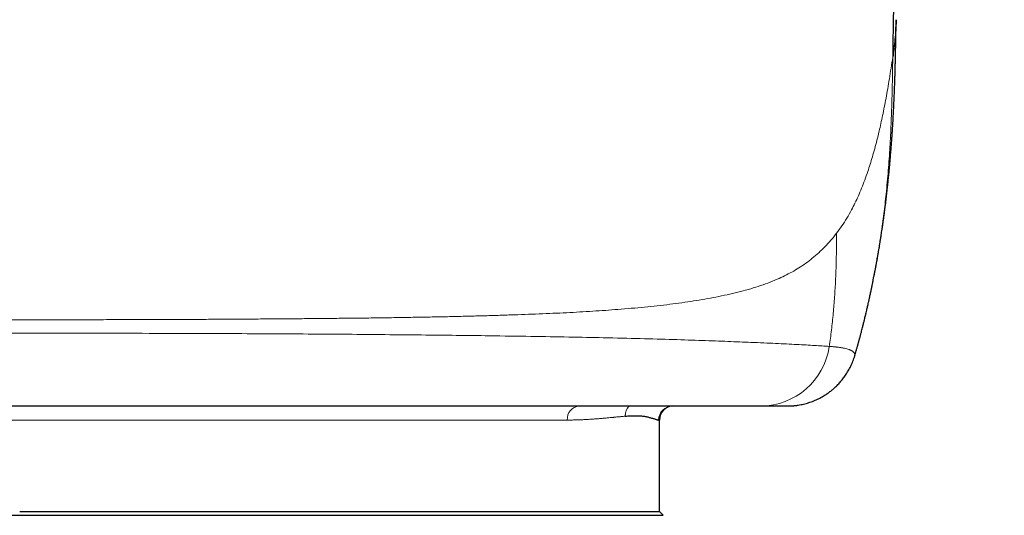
# Model space of a CAD drawing. Header units: millimetres. Extents: x 8 to 578, y 12 to 587.
# Tile 100 of 156: x 314 to 328, y 379 to 386. Entities that reach past the tile are written whole.
import ezdxf

# ---------------------------------------------------------------- set-up
doc = ezdxf.new("R2010")
doc.units = ezdxf.units.MM

msp = doc.modelspace()

# ---------------------------------------------------------------- linework, layer by layer
at = {"color": 7, "linetype": 'Continuous', "lineweight": 30}
for p, q in [((326.142, 382.148), (326.152, 382.197)), ((325.878, 381.067), (325.878, 381.065)), ((323.1, 378.854), (323.1, 380.154)), ((314, 378.854), (323.1, 378.854)), ((323.154, 378.8), (323.1, 378.854))]:
    msp.add_line(p, q, dxfattribs=at)
at = {"color": 252, "linetype": 'Continuous', "lineweight": 0}
for p, q in [((321.79, 380.154), (306.21, 380.154)), ((323.1, 380.154), (323.09, 380.154))]:
    msp.add_line(p, q, dxfattribs=at)
for centre, radius, start, end in [((324.537, 381.344), 0.99, 270.341, 351.7255), ((321.977, 380.167), 0.188, 94.9053, 183.9651), ((322.816, 380.213), 0.202, 135.3025, 180.9989), ((323.289, 380.154), 0.2, 90.0321, 180.034)]:
    msp.add_arc(centre, radius, start, end, dxfattribs=at)
at = {"color": 7, "linetype": 'Continuous', "lineweight": 30}
msp.add_arc((323.3, 380.154), 0.2, 90, 180, dxfattribs=at)
for points, knots in [([(328.007, 495.019), (328.001, 494.665), (327.99, 493.955), (327.974, 492.885), (327.957, 491.807), (327.94, 490.719), (327.923, 489.622), (327.906, 488.516), (327.889, 487.402), (327.871, 486.262), (327.853, 485.096), (327.835, 483.903), (327.816, 482.702), (327.798, 481.493), (327.779, 480.276), (327.759, 478.97), (327.738, 477.573), (327.715, 476.085), (327.692, 474.587), (327.67, 473.08), (327.647, 471.574), (327.624, 470.069), (327.601, 468.566), (327.579, 467.056), (327.556, 465.53), (327.533, 463.988), (327.51, 462.432), (327.486, 460.87), (327.463, 459.304), (327.44, 457.743), (327.417, 456.187), (327.394, 454.638), (327.372, 453.086), (327.349, 451.521), (327.326, 449.944), (327.302, 448.355), (327.279, 446.766), (327.256, 445.176), (327.233, 443.586), (327.21, 441.998), (327.188, 440.46), (327.167, 438.972), (327.146, 437.536), (327.125, 436.102), (327.105, 434.671), (327.084, 433.244), (327.064, 431.82), (327.043, 430.353), (327.022, 428.843), (327, 427.29), (326.978, 425.743), (326.956, 424.2), (326.934, 422.661), (326.913, 421.127), (326.891, 419.597), (326.87, 418.071), (326.848, 416.548), (326.827, 415.039), (326.806, 413.541), (326.786, 412.056), (326.765, 410.574), (326.744, 409.085), (326.724, 407.591), (326.703, 406.089), (326.682, 404.591), (326.662, 403.094), (326.641, 401.608), (326.621, 400.133), (326.601, 398.668), (326.581, 397.204), (326.561, 395.732), (326.541, 394.251), (326.52, 392.761), (326.5, 391.271), (326.48, 389.782), (326.46, 388.294), (326.44, 386.805), (326.426, 385.813), (326.419, 385.316)], [0, 0, 0, 0, 0.01018, 0.020437, 0.030767, 0.041169, 0.05164, 0.062178, 0.072781, 0.083447, 0.094686, 0.10599, 0.117355, 0.128779, 0.14026, 0.151795, 0.165704, 0.179682, 0.193725, 0.207829, 0.221989, 0.235946, 0.24995, 0.263995, 0.278079, 0.292453, 0.306857, 0.321286, 0.335738, 0.350206, 0.364428, 0.378657, 0.392891, 0.407124, 0.421642, 0.436152, 0.450647, 0.465125, 0.47958, 0.494008, 0.508406, 0.521435, 0.534433, 0.547394, 0.560317, 0.573196, 0.586029, 0.598813, 0.612818, 0.626765, 0.640655, 0.654489, 0.668271, 0.682001, 0.695682, 0.709316, 0.722906, 0.736453, 0.749718, 0.762947, 0.77614, 0.789301, 0.802669, 0.816007, 0.829316, 0.8426, 0.85586, 0.868862, 0.881845, 0.894811, 0.907761, 0.920962, 0.934152, 0.947332, 0.960505, 0.973672, 0.986837, 1, 1, 1, 1]), ([(326.153, 382.202), (326.154, 382.206), (326.156, 382.215), (326.158, 382.227), (326.16, 382.237), (326.161, 382.243), (326.162, 382.249), (326.164, 382.255), (326.165, 382.263), (326.167, 382.274), (326.17, 382.286), (326.172, 382.299), (326.175, 382.316), (326.179, 382.335), (326.183, 382.356), (326.187, 382.376), (326.19, 382.395), (326.194, 382.416), (326.198, 382.439), (326.202, 382.462), (326.206, 382.483), (326.209, 382.503), (326.214, 382.532), (326.221, 382.57), (326.229, 382.616), (326.236, 382.66), (326.243, 382.706), (326.251, 382.755), (326.258, 382.802), (326.265, 382.847), (326.272, 382.891), (326.279, 382.938), (326.286, 382.987), (326.293, 383.04), (326.301, 383.096), (326.307, 383.148), (326.313, 383.191), (326.317, 383.225), (326.321, 383.256), (326.325, 383.29), (326.33, 383.327), (326.334, 383.368), (326.339, 383.41), (326.344, 383.451), (326.348, 383.489), (326.352, 383.523), (326.355, 383.555), (326.359, 383.592), (326.363, 383.637), (326.368, 383.687), (326.373, 383.738), (326.378, 383.79), (326.382, 383.84), (326.386, 383.886), (326.39, 383.928), (326.393, 383.966), (326.396, 384.004), (326.399, 384.042), (326.402, 384.081), (326.405, 384.124), (326.409, 384.178), (326.413, 384.239), (326.417, 384.301), (326.421, 384.355), (326.423, 384.394), (326.424, 384.421), (326.425, 384.439), (326.427, 384.459), (326.428, 384.484), (326.43, 384.514), (326.431, 384.549), (326.433, 384.584), (326.435, 384.624), (326.437, 384.668), (326.439, 384.715), (326.441, 384.756), (326.442, 384.788), (326.443, 384.809), (326.444, 384.825), (326.445, 384.843), (326.445, 384.867), (326.447, 384.899), (326.448, 384.935), (326.449, 384.971), (326.45, 385.003), (326.451, 385.026), (326.451, 385.041), (326.452, 385.05), (326.452, 385.058), (326.452, 385.071), (326.453, 385.09), (326.453, 385.115), (326.454, 385.145), (326.455, 385.179), (326.456, 385.214), (326.457, 385.25), (326.458, 385.286), (326.458, 385.318), (326.459, 385.343), (326.46, 385.367), (326.46, 385.396), (326.461, 385.433), (326.462, 385.479), (326.463, 385.535), (326.464, 385.6), (326.465, 385.674), (326.466, 385.757), (326.467, 385.815), (326.467, 385.845)], [0, 0, 0, 0, 0.006626, 0.013281, 0.015721, 0.017629, 0.019118, 0.020416, 0.022945, 0.025544, 0.02926, 0.033615, 0.038477, 0.044864, 0.051365, 0.057816, 0.062953, 0.068626, 0.075989, 0.083327, 0.089177, 0.094296, 0.100709, 0.114393, 0.127548, 0.13971, 0.152448, 0.166719, 0.180377, 0.192387, 0.204678, 0.217529, 0.231103, 0.245592, 0.261639, 0.277741, 0.288041, 0.297061, 0.305582, 0.314198, 0.324499, 0.33631, 0.347586, 0.358835, 0.36977, 0.378929, 0.386226, 0.396488, 0.409115, 0.422816, 0.436768, 0.450918, 0.464593, 0.47758, 0.488192, 0.49853, 0.508611, 0.518767, 0.529135, 0.540277, 0.553559, 0.572657, 0.589448, 0.603906, 0.615936, 0.62103, 0.625511, 0.630284, 0.636901, 0.645385, 0.655057, 0.664448, 0.673507, 0.687073, 0.69982, 0.711158, 0.720516, 0.724748, 0.728409, 0.732939, 0.739457, 0.747961, 0.758068, 0.768576, 0.776916, 0.783094, 0.78712, 0.789051, 0.790901, 0.794302, 0.799291, 0.805873, 0.814024, 0.823524, 0.832413, 0.842202, 0.852359, 0.860844, 0.867463, 0.872309, 0.880325, 0.890186, 0.901974, 0.916883, 0.934142, 0.953747, 0.975698, 1, 1, 1, 1]), ([(326.467, 385.845), (326.467, 385.841), (326.467, 385.791), (326.462, 385.699), (326.452, 385.569), (326.437, 385.442), (326.425, 385.358), (326.419, 385.316)], [0, 0, 0, 0, 0.023085, 0.270342, 0.515813, 0.759179, 1, 1, 1, 1]), ([(325.878, 381.065), (325.879, 381.071), (325.883, 381.083), (325.889, 381.101), (325.894, 381.121), (325.9, 381.141), (325.906, 381.161), (325.912, 381.182), (325.917, 381.2), (325.921, 381.214), (325.925, 381.228), (325.929, 381.242), (325.934, 381.26), (325.939, 381.278), (325.944, 381.296), (325.948, 381.311), (325.952, 381.325), (325.956, 381.338), (325.959, 381.352), (325.963, 381.367), (325.968, 381.385), (325.977, 381.419), (325.989, 381.465), (326.002, 381.519), (326.015, 381.572), (326.028, 381.624), (326.04, 381.675), (326.051, 381.723), (326.063, 381.772), (326.073, 381.817), (326.08, 381.85), (326.085, 381.872), (326.09, 381.894), (326.095, 381.92), (326.101, 381.948), (326.108, 381.977), (326.113, 382.002), (326.117, 382.022), (326.12, 382.036), (326.123, 382.049), (326.125, 382.062), (326.128, 382.076), (326.132, 382.096), (326.137, 382.12), (326.141, 382.138), (326.143, 382.148), (326.143, 382.148)], [0, 0, 0, 0, 0.015571, 0.034604, 0.053166, 0.070095, 0.090565, 0.111062, 0.127975, 0.141272, 0.152022, 0.165632, 0.18213, 0.200579, 0.216545, 0.232453, 0.243973, 0.255673, 0.268442, 0.282291, 0.297816, 0.316538, 0.376646, 0.426022, 0.465438, 0.52096, 0.569248, 0.604995, 0.652016, 0.704681, 0.725862, 0.743053, 0.762623, 0.786108, 0.81245, 0.839143, 0.86545, 0.879835, 0.892585, 0.903686, 0.913879, 0.928012, 0.946616, 0.969957, 0.998099, 1, 1, 1, 1]), ([(324.917, 380.354), (324.922, 380.354), (324.933, 380.354), (324.95, 380.354), (324.966, 380.355), (324.982, 380.356), (324.997, 380.357), (325.009, 380.358), (325.017, 380.359), (325.027, 380.36), (325.039, 380.361), (325.056, 380.363), (325.081, 380.367), (325.126, 380.375), (325.189, 380.39), (325.261, 380.413), (325.332, 380.441), (325.398, 380.474), (325.456, 380.508), (325.505, 380.542), (325.547, 380.573), (325.588, 380.608), (325.63, 380.648), (325.672, 380.692), (325.713, 380.741), (325.751, 380.794), (325.788, 380.854), (325.823, 380.919), (325.855, 380.991), (325.871, 381.042), (325.88, 381.068)], [0, 0, 0, 0, 0.048714, 0.090039, 0.124073, 0.151, 0.171218, 0.179101, 0.185785, 0.191667, 0.201112, 0.210664, 0.225888, 0.25372, 0.305467, 0.357414, 0.410636, 0.461976, 0.511046, 0.548567, 0.584476, 0.619505, 0.659043, 0.704014, 0.745499, 0.790457, 0.838675, 0.88989, 0.943786, 1, 1, 1, 1]), ([(303.457, 380.354), (303.483, 380.354), (303.533, 380.354), (303.615, 380.354), (303.701, 380.354), (303.791, 380.354), (303.887, 380.354), (303.984, 380.354), (304.085, 380.354), (304.187, 380.354), (304.293, 380.354), (304.403, 380.354), (304.487, 380.354), (304.541, 380.354), (304.564, 380.354), (304.586, 380.354), (304.609, 380.354), (304.632, 380.354), (304.655, 380.354), (304.712, 380.354), (304.802, 380.354), (304.926, 380.354), (305.057, 380.354), (305.2, 380.354), (305.355, 380.354), (305.511, 380.354), (305.664, 380.354), (305.815, 380.354), (305.971, 380.354), (306.13, 380.354), (306.293, 380.354), (306.421, 380.354), (306.512, 380.354), (306.564, 380.354), (306.616, 380.354), (306.669, 380.354), (306.722, 380.354), (306.776, 380.354), (306.83, 380.354), (306.923, 380.354), (307.058, 380.354), (307.248, 380.354), (307.454, 380.354), (307.679, 380.354), (307.878, 380.354), (308.046, 380.354), (308.183, 380.354), (308.32, 380.354), (308.459, 380.354), (308.6, 380.354), (308.742, 380.354), (308.903, 380.354), (309.084, 380.354), (309.285, 380.354), (309.489, 380.354), (309.706, 380.354), (309.935, 380.354), (310.179, 380.354), (310.428, 380.354), (310.683, 380.354), (310.943, 380.354), (311.209, 380.354), (311.48, 380.354), (311.719, 380.354), (311.925, 380.354), (312.095, 380.354), (312.266, 380.354), (312.439, 380.354), (312.612, 380.354), (312.787, 380.354), (313.012, 380.354), (313.288, 380.354), (313.617, 380.354), (313.946, 380.354), (314.272, 380.354), (314.594, 380.354), (314.911, 380.354), (315.224, 380.354), (315.534, 380.354), (315.839, 380.354), (316.1, 380.354), (316.319, 380.354), (316.494, 380.354), (316.668, 380.354), (316.84, 380.354), (317.009, 380.354), (317.176, 380.354), (317.362, 380.354), (317.564, 380.354), (317.783, 380.354), (317.998, 380.354), (318.22, 380.354), (318.448, 380.354), (318.682, 380.354), (318.913, 380.354), (319.141, 380.354), (319.365, 380.354), (319.587, 380.354), (319.804, 380.354), (319.991, 380.354), (320.147, 380.354), (320.274, 380.354), (320.399, 380.354), (320.522, 380.354), (320.643, 380.354), (320.762, 380.354), (320.913, 380.354), (321.091, 380.354), (321.294, 380.354), (321.446, 380.354), (321.549, 380.354), (321.609, 380.354), (321.668, 380.354), (321.726, 380.354), (321.784, 380.354), (321.841, 380.354), (321.931, 380.354), (322.052, 380.354), (322.211, 380.354), (322.375, 380.354), (322.542, 380.354), (322.707, 380.354), (322.87, 380.354), (323.03, 380.354), (323.184, 380.354), (323.332, 380.354), (323.435, 380.354), (323.501, 380.354), (323.531, 380.354), (323.561, 380.354), (323.591, 380.354), (323.62, 380.354), (323.649, 380.354), (323.678, 380.354), (323.727, 380.354), (323.795, 380.354), (323.868, 380.354), (323.928, 380.354), (323.977, 380.354), (324.024, 380.354), (324.07, 380.354), (324.113, 380.354), (324.17, 380.354), (324.239, 380.354), (324.319, 380.354), (324.397, 380.354), (324.472, 380.354), (324.519, 380.354), (324.543, 380.354)], [0, 0, 0, 0, 0.012399, 0.024616, 0.036651, 0.048507, 0.060187, 0.071694, 0.082387, 0.09293, 0.103326, 0.113578, 0.123687, 0.125606, 0.12752, 0.129428, 0.13133, 0.133228, 0.13512, 0.137006, 0.147287, 0.156334, 0.165257, 0.175724, 0.186026, 0.196167, 0.205091, 0.213896, 0.222586, 0.231164, 0.239637, 0.248007, 0.250528, 0.253042, 0.25555, 0.258051, 0.260546, 0.263036, 0.265519, 0.267997, 0.275751, 0.283457, 0.292576, 0.301644, 0.310672, 0.315827, 0.320946, 0.326031, 0.331085, 0.336108, 0.341104, 0.346074, 0.35287, 0.359626, 0.366349, 0.373045, 0.380638, 0.388276, 0.395969, 0.403724, 0.411552, 0.419459, 0.427453, 0.435544, 0.440468, 0.445406, 0.45036, 0.45533, 0.46032, 0.465329, 0.47036, 0.479645, 0.489017, 0.498485, 0.507746, 0.5169, 0.525954, 0.534918, 0.543798, 0.552605, 0.561345, 0.566539, 0.571691, 0.576805, 0.581882, 0.586925, 0.591935, 0.596915, 0.603718, 0.610473, 0.617187, 0.623866, 0.631518, 0.639205, 0.646937, 0.65472, 0.662563, 0.670476, 0.678464, 0.686537, 0.691497, 0.696464, 0.70144, 0.706427, 0.711426, 0.71644, 0.721468, 0.730733, 0.740065, 0.749473, 0.752413, 0.755362, 0.758318, 0.761282, 0.764255, 0.767236, 0.770225, 0.778491, 0.786827, 0.796846, 0.806975, 0.81722, 0.828331, 0.839587, 0.850996, 0.862563, 0.874293, 0.876919, 0.879556, 0.882205, 0.884865, 0.887538, 0.890222, 0.892918, 0.895626, 0.904215, 0.912923, 0.918165, 0.923449, 0.928777, 0.934149, 0.939303, 0.944201, 0.954872, 0.965786, 0.976944, 0.988348, 1, 1, 1, 1]), ([(324.543, 380.354), (324.565, 380.354), (324.61, 380.354), (324.67, 380.354), (324.724, 380.354), (324.764, 380.354), (324.793, 380.354), (324.814, 380.354), (324.833, 380.354), (324.85, 380.354), (324.866, 380.354), (324.884, 380.354), (324.902, 380.354), (324.914, 380.354), (324.916, 380.354), (324.917, 380.354)], [0, 0, 0, 0, 0.107224, 0.213145, 0.317784, 0.421163, 0.47482, 0.528141, 0.58113, 0.633791, 0.688862, 0.746554, 0.847912, 0.947169, 1, 1, 1, 1]), ([(322.613, 380.209), (322.638, 380.211), (322.688, 380.215), (322.755, 380.217), (322.817, 380.215), (322.874, 380.21), (322.924, 380.201), (322.962, 380.191), (322.99, 380.183), (323.011, 380.177), (323.03, 380.171), (323.047, 380.165), (323.062, 380.16), (323.074, 380.157), (323.083, 380.155), (323.087, 380.154), (323.09, 380.154)], [0, 0, 0, 0, 0.092306, 0.185084, 0.278353, 0.372134, 0.466446, 0.560276, 0.615285, 0.670289, 0.725289, 0.784305, 0.843797, 0.899575, 0.951641, 1, 1, 1, 1]), ([(304.857, 378.8), (304.863, 378.8), (304.875, 378.8), (304.906, 378.8), (304.947, 378.8), (304.997, 378.8), (305.058, 378.8), (305.13, 378.8), (305.213, 378.8), (305.306, 378.8), (305.41, 378.8), (305.522, 378.8), (305.643, 378.8), (305.772, 378.8), (305.91, 378.8), (306.057, 378.8), (306.214, 378.8), (306.382, 378.8), (306.56, 378.8), (306.747, 378.8), (306.943, 378.8), (307.144, 378.8), (307.352, 378.8), (307.565, 378.8), (307.785, 378.8), (308.012, 378.8), (308.248, 378.8), (308.493, 378.8), (308.746, 378.8), (309.006, 378.8), (309.271, 378.8), (309.54, 378.8), (309.811, 378.8), (310.084, 378.8), (310.361, 378.8), (310.642, 378.8), (310.93, 378.8), (311.224, 378.8), (311.524, 378.8), (311.828, 378.8), (312.133, 378.8), (312.438, 378.8), (312.742, 378.8), (313.044, 378.8), (313.347, 378.8), (313.651, 378.8), (313.959, 378.8), (314.269, 378.8), (314.582, 378.8), (314.894, 378.8), (315.206, 378.8), (315.512, 378.8), (315.815, 378.8), (316.112, 378.8), (316.407, 378.8), (316.699, 378.8), (316.992, 378.8), (317.283, 378.8), (317.574, 378.8), (317.86, 378.8), (318.142, 378.8), (318.416, 378.8), (318.683, 378.8), (318.942, 378.8), (319.195, 378.8), (319.443, 378.8), (319.687, 378.8), (319.927, 378.8), (320.163, 378.8), (320.391, 378.8), (320.611, 378.8), (320.822, 378.8), (321.023, 378.8), (321.215, 378.8), (321.398, 378.8), (321.573, 378.8), (321.742, 378.8), (321.903, 378.8), (322.057, 378.8), (322.201, 378.8), (322.335, 378.8), (322.459, 378.8), (322.572, 378.8), (322.674, 378.8), (322.767, 378.8), (322.85, 378.8), (322.924, 378.8), (322.988, 378.8), (323.043, 378.8), (323.086, 378.8), (323.12, 378.8), (323.142, 378.8), (323.153, 378.8), (323.153, 378.8), (323.153, 378.8)], [0, 0, 0, 0, 0.0107509, 0.0215107, 0.0322735, 0.0430334, 0.0537843, 0.0648473, 0.0759201, 0.0869961, 0.0980688, 0.1091319, 0.1198828, 0.1306426, 0.1414054, 0.1521653, 0.1629162, 0.1739792, 0.185052, 0.196128, 0.2072007, 0.2182638, 0.2290147, 0.2397745, 0.2505373, 0.2612971, 0.2720481, 0.2831111, 0.2941839, 0.3052599, 0.3163326, 0.3273957, 0.3381466, 0.3489064, 0.3596692, 0.370429, 0.3811799, 0.392243, 0.4033157, 0.4143918, 0.4254645, 0.4365276, 0.4472785, 0.4580383, 0.4688011, 0.4795609, 0.4903118, 0.5013749, 0.5124476, 0.5235236, 0.5345964, 0.5456594, 0.5564103, 0.5671702, 0.577933, 0.5886928, 0.5994437, 0.6105068, 0.6215795, 0.6326555, 0.6437283, 0.6547913, 0.6655422, 0.6763021, 0.6870649, 0.6978247, 0.7085756, 0.7196386, 0.7307114, 0.7417874, 0.7528602, 0.7639232, 0.7746741, 0.7854339, 0.7961968, 0.8069566, 0.8177075, 0.8287705, 0.8398433, 0.8509193, 0.8619921, 0.8730551, 0.883806, 0.8945658, 0.9053286, 0.9160885, 0.9268394, 0.9379024, 0.9489752, 0.9600512, 0.9711239, 0.982187, 0.9929379, 1, 1, 1, 1])]:
    msp.add_open_spline(points, degree=3, knots=knots, dxfattribs=at)
at = {"color": 252, "linetype": 'Continuous', "lineweight": 0}
for points, knots in [([(326.42, 385.316), (326.412, 385.263), (326.396, 385.159), (326.372, 385.009), (326.348, 384.867), (326.324, 384.733), (326.3, 384.606), (326.276, 384.485), (326.251, 384.371), (326.224, 384.253), (326.195, 384.133), (326.163, 384.013), (326.131, 383.899), (326.098, 383.791), (326.062, 383.68), (326.021, 383.566), (325.977, 383.45), (325.931, 383.341), (325.883, 383.239), (325.829, 383.133), (325.767, 383.024), (325.697, 382.913), (325.647, 382.846), (325.621, 382.812)], [0, 0, 0, 0, 0.043723, 0.086286, 0.127761, 0.168217, 0.207725, 0.246352, 0.284163, 0.321223, 0.366842, 0.411492, 0.455287, 0.498337, 0.540746, 0.593941, 0.646393, 0.698235, 0.749598, 0.80061, 0.86709, 0.933463, 1, 1, 1, 1]), ([(326.152, 382.197), (326.156, 382.216), (326.179, 382.325), (326.214, 382.528), (326.257, 382.806), (326.294, 383.087), (326.328, 383.386), (326.357, 383.703), (326.38, 384.035), (326.397, 384.362), (326.408, 384.684), (326.415, 385.002), (326.418, 385.212), (326.42, 385.316)], [0, 0, 0, 0, 0.018336, 0.107104, 0.197054, 0.287627, 0.378288, 0.485667, 0.591824, 0.696317, 0.798984, 0.900013, 1, 1, 1, 1]), ([(325.621, 382.812), (325.595, 382.778), (325.541, 382.711), (325.456, 382.618), (325.368, 382.533), (325.277, 382.455), (325.183, 382.383), (325.086, 382.318), (324.986, 382.259), (324.883, 382.205), (324.769, 382.152), (324.644, 382.102), (324.508, 382.054), (324.365, 382.011), (324.218, 381.972), (324.065, 381.936), (323.909, 381.904), (323.75, 381.874), (323.588, 381.848), (323.422, 381.823), (323.25, 381.8), (323.072, 381.779), (322.89, 381.76), (322.703, 381.743), (322.517, 381.728), (322.333, 381.714), (322.153, 381.702), (321.968, 381.691), (321.779, 381.681), (321.587, 381.672), (321.39, 381.664), (321.19, 381.656), (320.987, 381.649), (320.781, 381.642), (320.571, 381.636), (320.359, 381.631), (320.143, 381.625), (319.925, 381.621), (319.705, 381.617), (319.472, 381.613), (319.226, 381.609), (318.968, 381.605), (318.707, 381.602), (318.445, 381.6), (318.183, 381.597), (317.919, 381.595), (317.657, 381.593), (317.396, 381.591), (317.138, 381.589), (316.88, 381.588), (316.622, 381.586), (316.365, 381.585), (316.108, 381.584), (315.852, 381.583), (315.574, 381.582), (315.275, 381.582), (314.955, 381.581), (314.636, 381.581), (314.318, 381.581), (314.01, 381.58), (313.711, 381.581), (313.422, 381.581), (313.132, 381.581), (312.841, 381.582), (312.55, 381.582), (312.258, 381.583), (311.973, 381.584), (311.696, 381.585), (311.427, 381.586), (311.157, 381.588), (310.887, 381.589), (310.616, 381.591), (310.347, 381.593), (310.081, 381.595), (309.817, 381.597), (309.555, 381.6), (309.293, 381.602), (309.032, 381.605), (308.774, 381.609), (308.528, 381.613), (308.295, 381.617), (308.075, 381.621), (307.857, 381.625), (307.641, 381.631), (307.429, 381.636), (307.219, 381.642), (307.013, 381.649), (306.81, 381.656), (306.61, 381.664), (306.414, 381.672), (306.222, 381.681), (306.034, 381.691), (305.85, 381.702), (305.672, 381.714), (305.499, 381.726), (305.329, 381.74), (305.152, 381.756), (304.97, 381.774), (304.784, 381.796), (304.602, 381.819), (304.427, 381.845), (304.257, 381.873), (304.101, 381.902), (303.958, 381.932), (303.826, 381.962), (303.698, 381.995), (303.574, 382.031), (303.455, 382.07), (303.34, 382.112), (303.229, 382.158), (303.122, 382.207), (303.018, 382.261), (302.917, 382.321), (302.819, 382.386), (302.724, 382.457), (302.632, 382.534), (302.544, 382.619), (302.459, 382.71), (302.406, 382.778), (302.379, 382.812)], [0, 0, 0, 0, 0.0110501, 0.0219348, 0.0326599, 0.0432304, 0.0536515, 0.0637457, 0.0737047, 0.0835325, 0.0932331, 0.1046207, 0.1158394, 0.1268952, 0.1377937, 0.1485405, 0.1591412, 0.1691298, 0.1789941, 0.1887351, 0.1983542, 0.2078528, 0.2172325, 0.2264952, 0.235643, 0.2437615, 0.2517911, 0.2597341, 0.2675927, 0.2753695, 0.2830672, 0.290689, 0.2981901, 0.3056121, 0.3129575, 0.320229, 0.3274287, 0.3345586, 0.3416204, 0.3486157, 0.3565302, 0.3643609, 0.3721088, 0.3797747, 0.387359, 0.3948618, 0.402283, 0.4094736, 0.4165856, 0.4236267, 0.430604, 0.4375245, 0.4443942, 0.451219, 0.4580041, 0.4664849, 0.4749187, 0.4833128, 0.4916731, 0.5000044, 0.5075772, 0.5151736, 0.5227972, 0.5304522, 0.5381437, 0.5458775, 0.5536604, 0.5608444, 0.5680825, 0.5753817, 0.5827498, 0.5901949, 0.5977259, 0.605147, 0.6126499, 0.6202342, 0.6279001, 0.635648, 0.6434787, 0.6513933, 0.6583885, 0.6654504, 0.6725803, 0.67978, 0.6870515, 0.6943969, 0.7018189, 0.70932, 0.7169251, 0.7246058, 0.7323652, 0.740206, 0.7481308, 0.755998, 0.7639505, 0.77199, 0.7801182, 0.7899123, 0.7998363, 0.8098924, 0.820082, 0.8304069, 0.840868, 0.8499263, 0.8590914, 0.8683666, 0.8777549, 0.8872596, 0.8967108, 0.9062803, 0.9159711, 0.925787, 0.9359369, 0.9462274, 0.9566642, 0.9672532, 0.9780008, 0.988914, 1, 1, 1, 1]), ([(325.621, 382.812), (325.621, 382.738), (325.619, 382.59), (325.615, 382.366), (325.607, 382.138), (325.593, 381.906), (325.574, 381.671), (325.55, 381.436), (325.528, 381.279), (325.517, 381.202)], [0, 0, 0, 0, 0.1365397, 0.2750352, 0.4164013, 0.5606162, 0.7069087, 0.8539416, 1, 1, 1, 1]), ([(302.483, 381.202), (302.55, 381.206), (302.684, 381.214), (302.933, 381.228), (303.226, 381.243), (303.548, 381.257), (303.891, 381.271), (304.25, 381.284), (304.658, 381.298), (305.119, 381.311), (305.608, 381.323), (306.123, 381.333), (306.655, 381.343), (307.186, 381.351), (307.7, 381.358), (308.188, 381.363), (308.698, 381.368), (309.231, 381.373), (309.786, 381.377), (310.36, 381.38), (310.946, 381.383), (311.607, 381.386), (312.341, 381.388), (313.143, 381.389), (313.943, 381.389), (314.742, 381.389), (315.544, 381.388), (316.278, 381.386), (316.941, 381.384), (317.53, 381.381), (318.106, 381.378), (318.664, 381.374), (319.203, 381.369), (319.72, 381.364), (320.214, 381.359), (320.737, 381.352), (321.276, 381.344), (321.816, 381.335), (322.338, 381.324), (322.834, 381.312), (323.302, 381.299), (323.716, 381.286), (324.082, 381.272), (324.433, 381.258), (324.762, 381.244), (325.061, 381.229), (325.314, 381.214), (325.449, 381.206), (325.517, 381.202)], [0, 0, 0, 0, 0.029701, 0.059383, 0.089092, 0.118891, 0.142925, 0.167204, 0.191704, 0.216428, 0.241413, 0.262493, 0.28378, 0.305195, 0.321302, 0.337427, 0.353558, 0.369697, 0.385921, 0.402237, 0.418547, 0.434749, 0.45618, 0.477471, 0.498534, 0.519518, 0.540692, 0.562142, 0.578393, 0.594674, 0.610951, 0.627189, 0.643399, 0.659614, 0.67583, 0.692032, 0.713571, 0.734972, 0.756143, 0.781198, 0.805983, 0.830592, 0.855087, 0.879504, 0.909851, 0.939998, 0.970027, 1, 1, 1, 1]), ([(325.517, 381.202), (325.517, 381.202), (325.52, 381.202), (325.524, 381.202), (325.529, 381.201), (325.536, 381.201), (325.544, 381.2), (325.554, 381.199), (325.565, 381.198), (325.578, 381.197), (325.591, 381.196), (325.603, 381.194), (325.613, 381.193), (325.62, 381.193), (325.626, 381.192), (325.63, 381.191), (325.635, 381.191), (325.645, 381.19), (325.661, 381.188), (325.681, 381.185), (325.7, 381.181), (325.718, 381.178), (325.741, 381.173), (325.768, 381.166), (325.79, 381.16), (325.803, 381.155), (325.81, 381.152), (325.816, 381.15), (325.822, 381.147), (325.828, 381.144), (325.836, 381.14), (325.845, 381.134), (325.855, 381.127), (325.863, 381.12), (325.869, 381.113), (325.874, 381.105), (325.878, 381.098), (325.88, 381.09), (325.881, 381.082), (325.88, 381.075), (325.879, 381.07), (325.878, 381.067), (325.878, 381.067)], [0, 0, 0, 0, 0.003858, 0.009399, 0.016621, 0.026788, 0.039084, 0.0535, 0.070025, 0.08865, 0.109363, 0.132154, 0.144658, 0.157122, 0.164934, 0.172718, 0.180474, 0.188202, 0.224266, 0.260248, 0.295634, 0.331222, 0.367367, 0.439551, 0.511677, 0.530569, 0.549465, 0.568367, 0.587275, 0.606193, 0.62512, 0.667095, 0.708228, 0.748526, 0.787994, 0.826634, 0.864447, 0.901431, 0.937583, 0.968269, 0.999234, 1, 1, 1, 1]), ([(321.79, 380.154), (321.81, 380.154), (321.851, 380.154), (321.912, 380.156), (321.977, 380.158), (322.043, 380.161), (322.111, 380.165), (322.18, 380.169), (322.226, 380.173), (322.249, 380.175), (322.249, 380.175), (322.249, 380.175), (322.249, 380.175), (322.249, 380.175), (322.25, 380.175), (322.25, 380.175), (322.252, 380.175), (322.254, 380.175), (322.261, 380.176), (322.27, 380.176), (322.282, 380.177), (322.296, 380.179), (322.313, 380.18), (322.333, 380.182), (322.357, 380.184), (322.384, 380.187), (322.413, 380.19), (322.435, 380.192), (322.45, 380.193), (322.456, 380.194), (322.462, 380.194), (322.468, 380.195), (322.474, 380.196), (322.487, 380.197), (322.506, 380.199), (322.529, 380.201), (322.555, 380.204), (322.583, 380.206), (322.604, 380.208), (322.613, 380.209)], [0, 0, 0, 0, 0.059123, 0.122339, 0.18965, 0.261058, 0.336564, 0.416169, 0.499876, 0.499917, 0.499949, 0.500007, 0.500111, 0.5003, 0.500649, 0.501309, 0.502601, 0.505273, 0.511209, 0.525519, 0.539527, 0.556265, 0.575733, 0.602698, 0.633595, 0.668423, 0.707182, 0.749873, 0.758701, 0.767439, 0.776085, 0.784641, 0.793106, 0.80148, 0.839733, 0.87218, 0.903016, 0.954076, 1, 1, 1, 1])]:
    msp.add_open_spline(points, degree=3, knots=knots, dxfattribs=at)

doc.saveas('drawing.dxf')
